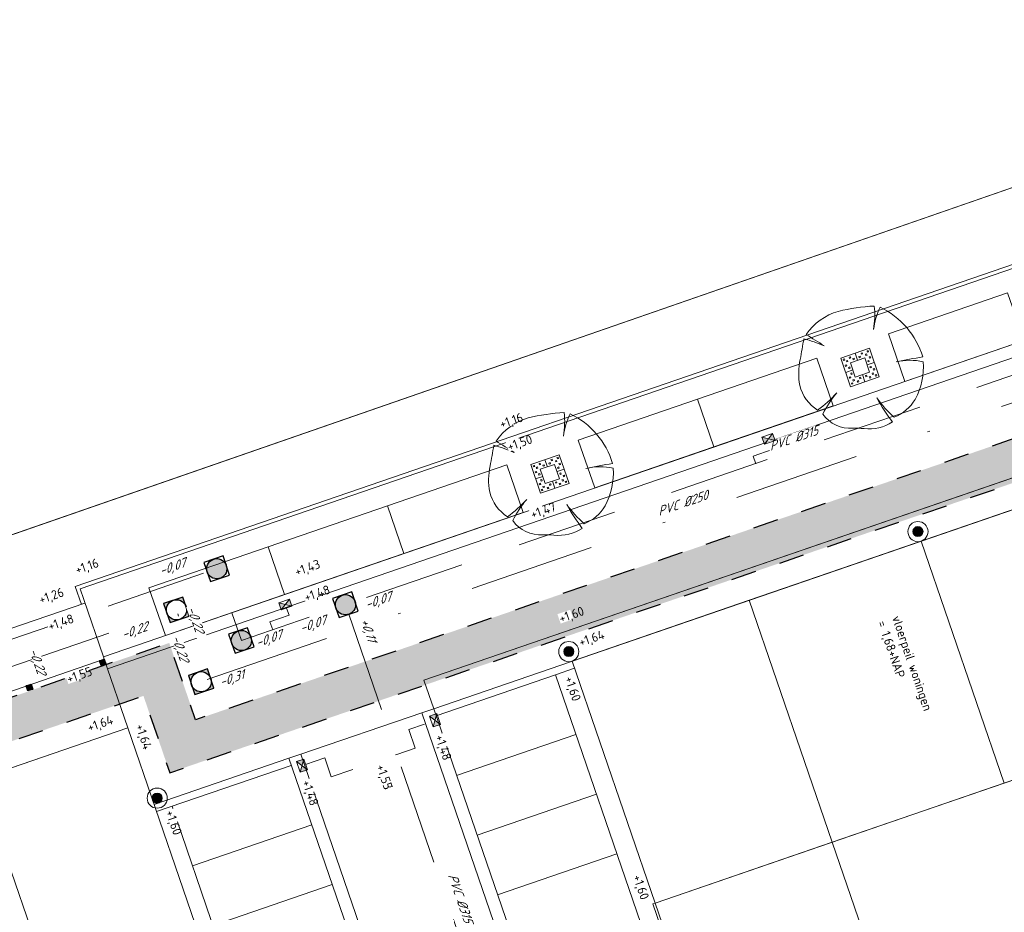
# Model space of a CAD drawing. Header units: metres. Extents: x 264570 to 266133, y 576109 to 577454.
# Tile 35 of 128: x 265095 to 265134, y 576951 to 576987. Entities that reach past the tile are written whole.
import ezdxf
from ezdxf.enums import TextEntityAlignment as Align

# ---------------------------------------------------------------- set-up
doc = ezdxf.new("R2010")
doc.units = ezdxf.units.M
for name, pattern in [('NLCS-HIDDEN', [4, 2, -2]), ('RI-HWA_KOLKAANSLUITING', [4.3, 2.5, -1.8]), ('RI-HWA_PVC', [6.4, 4, -2.4]), ('RI-VWA_PVC', [11, 5, -3, 0, -3])]:
    doc.linetypes.add(name, pattern=pattern)
for name, color, linetype, lineweight in [('B-BH-OG-BEBOUWING-G', 252, 'Continuous', 15), ('B-OI-RI-HWA_KOLK-S', 252, 'Continuous', 9), ('B-OI-RI-HWA_TRANSPORTLEIDING-G', 252, 'RI-HWA_PVC', 13), ('B-OI-RI-VWA-TRANSPORTLEIDING-G', 252, 'RI-VWA_PVC', 13), ('B-WE-GR-BOOM-S', 252, 'Continuous', 15), ('B-WE-KL-ET_LS_OV_LICHTMAST-S', 252, 'Continuous', 15), ('B-WE-KL-TRACE-A', 252, 'Continuous', 13), ('B-WE-KL-TRACE-GD', 252, 'NLCS-HIDDEN', 25), ('B-WE-OG-TOPOGRAFIE-G', 252, 'Continuous', 15), ('B-WE-RI-HWA_KOLKAANSLUITING-G', 252, 'RI-HWA_KOLKAANSLUITING', 18), ('B-WE-RI-HWA_RIOOLPUT_INSPECTIEPUT-G', 252, 'Continuous', 18), ('B-WE-RI-VWA_RIOOLPUT_INSPECTIEPUT-S', 252, 'Continuous', 13), ('B-XX-AL-T25', 252, 'Continuous', 9)]:
    doc.layers.add(name, color=color, linetype=linetype, lineweight=lineweight)
doc.layers.add('X-XX-RI-T18-200', color=7, linetype='Continuous', lineweight=18, true_color=0x656565)
doc.styles.add('NLCS-ISO-ANNOTATIVE-T25', font='NLCS-ISO.ttf', dxfattribs={"height": 2.5})
doc.styles.add('NLCS-ISO-M200-T18-SCHUIN', font='NLCS-ISO.ttf', dxfattribs={"oblique": 30, "height": 0.36})
doc.styles.get("Standard").update_dxf_attribs({"font": 'arial.ttf'})

# ---------------------------------------------------------------- blocks, each defined once
blk = doc.blocks.new('paal')
at = {"lineweight": -3, "ltscale": 0.1, "true_color": 0x3d3d3d}
h = blk.add_hatch(color=250, dxfattribs=at)
h.dxf.hatch_style = 1
h.paths.add_polyline_path([(0.1, 0.1), (-0.1, 0.1), (-0.1, -0.1), (0.1, -0.1)])
at = {"lineweight": -3, "ltscale": 0.1, "flags": 128}
for points in [[(-0.079, 0.033), (-0.1, 0.1), (-0.033, 0.079)], [(0.033, 0.079), (0.079, 0.033), (0.079, -0.033), (0.033, -0.079), (-0.033, -0.079), (-0.079, -0.033), (-0.079, 0.033), (-0.033, 0.079), (0.033, 0.079)], [(-0.079, 0.033), (0, 0), (-0.033, 0.079)], [(0.033, 0.079), (0, 0), (0.079, 0.033)], [(0.033, 0.079), (0.1, 0.1)], [(0.1, 0.1), (0.079, 0.033)], [(-0.079, -0.033), (-0.1, -0.1)], [(-0.033, -0.079), (-0.1, -0.1)], [(-0.033, -0.079), (0, 0), (-0.079, -0.033)], [(0.079, -0.033), (0, 0), (0.033, -0.079)], [(0.033, -0.079), (0.1, -0.1)], [(0.079, -0.033), (0.1, -0.1)]]:
    blk.add_lwpolyline(points, dxfattribs=at)
blk.add_lwpolyline([(0.1, 0.1), (-0.1, 0.1), (-0.1, -0.1), (0.1, -0.1)], close=True, dxfattribs=at)
blk = doc.blocks.new('*U32')
blk.add_hatch(color=0).paths.add_polyline_path([(-0.498, 0.048, 1), (0.498, -0.048, 1)])
at = {"color": 0}
for radius in [1, 0.5]:
    blk.add_circle((0, 0), radius, dxfattribs=at)
at = {"lineweight": 30, "flags": 104}
blk.add_attdef('NR.', text='', height=2.5, dxfattribs=at).set_placement((6.75, 1.25), align=Align.TOP_LEFT)
blk = doc.blocks.new('N-SRI-PUT_SWA-SO')
h = blk.add_hatch(color=256)
h.paths.add_polyline_path([(-2, 2), (0, 2, 0.41155), (-2, 0.02)])
h.paths.add_polyline_path([(-2, -0.02, 0.408866), (-0.02, -2), (-2, -2)])
h.paths.add_polyline_path([(2, -0.02), (2, -2), (0.02, -2, 0.408866)])
h = blk.add_hatch(color=256)
h.paths.add_polyline_path([(0, 2, -0.41155), (2, 0.02), (2, 2)])
h.paths.add_polyline_path([(2, -0.02, -0.408866), (0.02, -2), (2, -2)])
h.paths.add_polyline_path([(-0.02, -2, -0.408866), (-2, -0.02), (-2, -2)])
at = {"flags": 128}
blk.add_lwpolyline([(-2, 2), (2, 2), (2, -2), (-2, -2)], close=True, dxfattribs=at)
at = {"lineweight": -3, "flags": 128}
blk.add_lwpolyline([(2, -2), (2, 2), (-2, 2), (-2, -2)], close=True, dxfattribs=at)
at = {"lineweight": -3}
blk.add_circle((0, 0), 2, dxfattribs=at)
blk = doc.blocks.new('N-SRI-PUT_HWA-SO')
h = blk.add_hatch(color=256)
h.dxf.hatch_style = 1
h.paths.add_polyline_path([(-2, 0, 1), (2, 0, 1)])
at = {"lineweight": -3, "flags": 128}
blk.add_lwpolyline([(-2, -2), (2, -2), (2, 2), (-2, 2)], close=True, dxfattribs=at)
at = {"lineweight": -3}
blk.add_circle((0, 0), 2, dxfattribs=at)
blk = doc.blocks.new('N-SRI-KOLK_STRAAT_450X300-SO')
h = blk.add_hatch(color=256)
h.dxf.hatch_style = 1
h.paths.add_polyline_path([(0, 0.75), (-1.125, 1.5), (-1.125, 0)])
h.paths.add_polyline_path([(1.125, 0), (1.125, 1.5), (0, 0.75)])
for p, q in [((-1.125, 0), (1.125, 1.5)), ((1.125, 0), (-1.125, 1.5))]:
    blk.add_line(p, q)
at = {"flags": 128}
blk.add_lwpolyline([(-1.125, 0), (1.125, 0), (1.125, 1.5), (-1.125, 1.5)], close=True, dxfattribs=at)

msp = doc.modelspace()

# ---------------------------------------------------------------- hatches: boundary and pattern name
at = {"layer": 'B-WE-KL-TRACE-A'}
h = msp.add_hatch(dxfattribs=at)
h.set_pattern_fill('DOTS', color=256, scale=0.5)
h.set_pattern_definition([(0, (0, 0), (0.079375, 0.15875), [0, -0.15875])])
h.paths.add_polyline_path([(265144.707, 576971.808), (265101.013, 576956.799), (265099.967, 576959.844), (265068.757, 576949.123), (265084.078, 576904.521), (265082.517, 576903.985), (265066.66, 576950.147), (265100.991, 576961.94), (265102.037, 576958.895), (265145.731, 576973.904), (265165.164, 576917.332), (265162.918, 576916.56), (265162.382, 576918.121), (265163.068, 576918.356), (265159.758, 576927.991), (265129.541, 576917.611), (265132.851, 576907.977), (265131.29, 576907.441), (265127.445, 576918.636), (265159.222, 576929.551)])

# ---------------------------------------------------------------- linework, layer by layer
at = {"layer": 'B-BH-OG-BEBOUWING-G', "flags": 128}
for points in [[(265135.929, 576967.735), (265130.808, 576965.976), (265134.102, 576956.386), (265139.223, 576958.145)], [(265130.808, 576965.976), (265123.984, 576963.632), (265127.278, 576954.042), (265134.102, 576956.386)], [(265123.984, 576963.632), (265116.962, 576961.22), (265120.256, 576951.63), (265127.278, 576954.042)], [(265099.346, 576958.573), (265093.459, 576956.551), (265096.753, 576946.961), (265102.64, 576948.983)], [(265093.459, 576956.551), (265088.351, 576954.797), (265091.646, 576945.207), (265096.753, 576946.961)]]:
    msp.add_lwpolyline(points, close=True, dxfattribs=at)
at = {"layer": 'B-OI-RI-HWA_TRANSPORTLEIDING-G'}
msp.add_line((265115.643, 576941.142), (265107.977, 576963.457), dxfattribs=at)
at = {"layer": 'B-OI-RI-HWA_TRANSPORTLEIDING-G', "flags": 128}
msp.add_lwpolyline([(265077.018, 576903.418), (265060.862, 576950.45), (265102.874, 576964.882), (265103.851, 576962.038), (265107.977, 576963.457), (265145.618, 576976.404), (265162.411, 576927.517)], dxfattribs=at)
at = {"layer": 'B-OI-RI-VWA-TRANSPORTLEIDING-G', "flags": 128}
msp.add_lwpolyline([(265077.142, 576907.73), (265062.629, 576949.979), (265101.276, 576963.254), (265102.252, 576960.412), (265147.222, 576975.86), (265164.003, 576927.007), (265167.961, 576915.969)], dxfattribs=at)
at = {"layer": 'B-WE-GR-BOOM-S'}
for points in [[(265128.752, 576973.623), (265129.142, 576972.488), (265128.007, 576972.098), (265127.617, 576973.233)], [(265128.565, 576973.242), (265128.76, 576972.674), (265128.193, 576972.479), (265127.998, 576973.047)], [(265116.457, 576969.399), (265116.847, 576968.265), (265115.712, 576967.875), (265115.322, 576969.01)], [(265116.271, 576969.018), (265116.466, 576968.451), (265115.898, 576968.256), (265115.703, 576968.823)]]:
    msp.add_lwpolyline(points, close=True, dxfattribs=at)
at = {"layer": 'B-WE-GR-BOOM-S', "flags": 128}
for points in [[(265127.965, 576973.22), (265128.012, 576973.237), (265127.996, 576973.284), (265127.949, 576973.268)], [(265128.399, 576973.264), (265128.352, 576973.248), (265128.336, 576973.295), (265128.383, 576973.311)], [(265128.485, 576973.399), (265128.438, 576973.383), (265128.421, 576973.43), (265128.469, 576973.446)], [(265128.596, 576973.384), (265128.612, 576973.337), (265128.659, 576973.353), (265128.643, 576973.4)], [(265128.658, 576973.511), (265128.674, 576973.464), (265128.721, 576973.48), (265128.705, 576973.528)], [(265128.739, 576973.275), (265128.755, 576973.228), (265128.803, 576973.244), (265128.786, 576973.291)], [(265127.759, 576973.203), (265127.776, 576973.155), (265127.728, 576973.139), (265127.712, 576973.186)], [(265127.841, 576972.966), (265127.857, 576972.919), (265127.81, 576972.903), (265127.793, 576972.95)], [(265127.886, 576973.141), (265127.903, 576973.093), (265127.855, 576973.077), (265127.839, 576973.124)], [(265127.976, 576972.881), (265127.992, 576972.833), (265127.945, 576972.817), (265127.928, 576972.864)], [(265128.115, 576973.166), (265128.163, 576973.183), (265128.147, 576973.23), (265128.099, 576973.214)], [(265128.685, 576973.124), (265128.701, 576973.077), (265128.749, 576973.093), (265128.732, 576973.14)], [(265128.783, 576972.84), (265128.766, 576972.888), (265128.814, 576972.904), (265128.83, 576972.857)], [(265128.019, 576972.446), (265128.003, 576972.493), (265127.956, 576972.477), (265127.972, 576972.43)], [(265128.073, 576972.597), (265128.057, 576972.644), (265128.01, 576972.628), (265128.026, 576972.581)], [(265128.359, 576972.457), (265128.406, 576972.473), (265128.423, 576972.426), (265128.375, 576972.41)], [(265128.643, 576972.555), (265128.596, 576972.538), (265128.612, 576972.491), (265128.659, 576972.507)], [(265128.794, 576972.501), (265128.746, 576972.484), (265128.763, 576972.437), (265128.81, 576972.453)], [(265128.872, 576972.58), (265128.856, 576972.628), (265128.903, 576972.644), (265128.919, 576972.597)], [(265128.918, 576972.755), (265128.902, 576972.802), (265128.949, 576972.818), (265128.965, 576972.771)], [(265128.999, 576972.518), (265128.983, 576972.566), (265129.03, 576972.582), (265129.046, 576972.535)], [(265128.101, 576972.21), (265128.084, 576972.257), (265128.037, 576972.241), (265128.053, 576972.193)], [(265128.163, 576972.337), (265128.146, 576972.384), (265128.099, 576972.368), (265128.115, 576972.32)], [(265128.273, 576972.322), (265128.321, 576972.338), (265128.337, 576972.291), (265128.29, 576972.275)], [(265115.465, 576968.979), (265115.481, 576968.932), (265115.433, 576968.916), (265115.417, 576968.963)], [(265115.67, 576968.997), (265115.717, 576969.013), (265115.701, 576969.061), (265115.654, 576969.044)], [(265115.821, 576968.943), (265115.868, 576968.959), (265115.852, 576969.007), (265115.804, 576968.99)], [(265116.104, 576969.04), (265116.057, 576969.024), (265116.041, 576969.072), (265116.088, 576969.088)], [(265116.19, 576969.176), (265116.143, 576969.159), (265116.127, 576969.207), (265116.174, 576969.223)], [(265116.301, 576969.161), (265116.317, 576969.114), (265116.364, 576969.13), (265116.348, 576969.177)], [(265116.363, 576969.288), (265116.379, 576969.241), (265116.427, 576969.257), (265116.41, 576969.304)], [(265116.444, 576969.051), (265116.46, 576969.004), (265116.508, 576969.02), (265116.492, 576969.068)], [(265115.546, 576968.743), (265115.562, 576968.696), (265115.515, 576968.679), (265115.498, 576968.727)], [(265115.592, 576968.917), (265115.608, 576968.87), (265115.561, 576968.854), (265115.544, 576968.901)], [(265115.681, 576968.657), (265115.697, 576968.61), (265115.65, 576968.594), (265115.634, 576968.641)], [(265116.39, 576968.901), (265116.407, 576968.854), (265116.454, 576968.87), (265116.438, 576968.917)], [(265116.488, 576968.617), (265116.471, 576968.664), (265116.519, 576968.681), (265116.535, 576968.633)], [(265116.623, 576968.531), (265116.607, 576968.579), (265116.654, 576968.595), (265116.67, 576968.548)], [(265115.724, 576968.223), (265115.708, 576968.27), (265115.661, 576968.254), (265115.677, 576968.206)], [(265115.778, 576968.373), (265115.762, 576968.421), (265115.715, 576968.404), (265115.731, 576968.357)], [(265116.064, 576968.234), (265116.112, 576968.25), (265116.128, 576968.203), (265116.081, 576968.186)], [(265116.348, 576968.331), (265116.301, 576968.315), (265116.317, 576968.268), (265116.364, 576968.284)], [(265116.499, 576968.277), (265116.451, 576968.261), (265116.468, 576968.214), (265116.515, 576968.23)], [(265116.577, 576968.357), (265116.561, 576968.404), (265116.608, 576968.421), (265116.624, 576968.373)], [(265116.704, 576968.295), (265116.688, 576968.342), (265116.735, 576968.358), (265116.751, 576968.311)], [(265115.806, 576967.986), (265115.789, 576968.034), (265115.742, 576968.017), (265115.758, 576967.97)], [(265115.868, 576968.113), (265115.852, 576968.161), (265115.804, 576968.144), (265115.82, 576968.097)], [(265115.979, 576968.099), (265116.026, 576968.115), (265116.042, 576968.067), (265115.995, 576968.051)]]:
    msp.add_lwpolyline(points, close=True, dxfattribs=at)
at = {"layer": 'B-WE-GR-BOOM-S'}
for points in [[(265128.282, 576973.144), (265128.184, 576973.428)], [(265128.663, 576972.958), (265128.947, 576973.055)], [(265128.095, 576972.763), (265127.812, 576972.666)], [(265128.095, 576972.763), (265127.812, 576972.666)], [(265128.477, 576972.577), (265128.574, 576972.293)], [(265115.987, 576968.921), (265115.889, 576969.205)], [(265116.368, 576968.735), (265116.652, 576968.832)], [(265115.801, 576968.54), (265115.517, 576968.442)], [(265115.801, 576968.54), (265115.517, 576968.442)], [(265116.182, 576968.353), (265116.279, 576968.07)]]:
    msp.add_lwpolyline(points, dxfattribs=at)
msp.add_lwpolyline([(265113.716, 576968.956, 0.102387), (265113.697, 576967.92, 0.189926), (265114.402, 576966.94, 0.058172), (265115.163, 576967.632, 0.060987), (265114.612, 576966.79, 0.261493), (265115.805, 576966.226, -0.023868), (265116.244, 576966.217, 0.176093), (265117.368, 576966.481, -0.033475), (265116.751, 576967.431, 0.059133), (265117.445, 576966.665, 0.165491), (265118.275, 576967.374, 0.138163), (265118.595, 576968.863, 0.117282), (265117.515, 576968.853, -0.017941), (265118.571, 576969.052, 0.21157), (265116.882, 576971.026, 0.07472), (265116.622, 576970.143, 0.066738), (265116.652, 576971.072, 0.048896), (265115.222, 576970.859, 0.176271), (265113.948, 576969.941, -0.009616), (265114.663, 576969.493, 0.030984), (265113.858, 576969.777, -0.00375), (265113.716, 576968.956)], format="xyb", dxfattribs=at)
at = {"layer": 'B-WE-KL-TRACE-GD', "ltscale": 0.5, "flags": 128}
for points in [[(265162.918, 576916.56), (265165.164, 576917.332), (265145.731, 576973.904), (265102.037, 576958.895), (265100.991, 576961.94), (265066.66, 576950.147), (265082.517, 576903.985)], [(265162.382, 576918.121), (265112.423, 576900.959), (265110.487, 576906.593), (265086.229, 576898.26), (265084.078, 576904.521), (265068.757, 576949.123), (265099.967, 576959.844), (265101.013, 576956.799), (265144.707, 576971.808), (265159.222, 576929.551), (265127.445, 576918.636), (265131.29, 576907.441), (265132.851, 576907.977), (265129.541, 576917.611), (265159.758, 576927.991), (265163.068, 576918.356), (265162.382, 576918.121)]]:
    msp.add_lwpolyline(points, dxfattribs=at)
at = {"layer": 'B-WE-OG-TOPOGRAFIE-G'}
for p, q in [((265147.102, 576981.301), (265097.261, 576964.18)), ((265147.15, 576981.159), (265097.452, 576964.087)), ((265098.378, 576961.392), (265146.328, 576977.863)), ((265098.54, 576960.919), (265146.017, 576977.228)), ((265143.696, 576971.672), (265111.086, 576960.47)), ((265141.249, 576969.563), (265111.476, 576959.335)), ((265097.505, 576963.471), (265097.261, 576964.18)), ((265097.598, 576963.661), (265097.452, 576964.087)), ((265097.647, 576963.52), (265060.237, 576950.669)), ((265098.41, 576961.297), (265061.001, 576948.447)), ((265116.302, 576960.676), (265117.059, 576960.936)), ((265111.476, 576959.335), (265111.086, 576960.47)), ((265122.8, 576941.761), (265116.302, 576960.676)), ((265120.256, 576951.63), (265144.543, 576959.973)), ((265112.386, 576956.687), (265117.115, 576958.312)), ((265113.198, 576954.323), (265117.927, 576955.947)), ((265106.786, 576938.915), (265101.101, 576955.466)), ((265114.01, 576951.959), (265118.739, 576953.583)), ((265123.795, 576941.326), (265120.256, 576951.63))]:
    msp.add_line(p, q, dxfattribs=at)
for points in [[(265153.589, 576986.644), (265054.527, 576952.285)], [(265146.294, 576984.114), (265054.527, 576952.285), (265076.666, 576887.833), (265077.77, 576884.617), (265164.747, 576631.404), (265212.85, 576643.969), (265260.984, 576656.444), (265260.772, 576657.063), (265284.398, 576664.646), (265285.162, 576664.816), (265285.638, 576664.419), (265328.595, 576675.718), (265332.455, 576676.733), (265342.03, 576679.251), (265422.617, 576700.306), (265485.568, 576716.533), (265587.981, 576742.976), (265589.623, 576742.562), (265592.107, 576740.013), (265593.761, 576738.712), (265595.408, 576733.376), (265604.83, 576703.223)], [(265140.859, 576970.698), (265111.086, 576960.47)], [(265120.256, 576951.63), (265116.962, 576961.22), (265141.249, 576969.563), (265144.543, 576959.973)], [(265134.102, 576956.386), (265130.808, 576965.976)], [(265098.378, 576961.392), (265097.598, 576963.661)], [(265127.278, 576954.042), (265123.984, 576963.632)], [(265098.378, 576961.392), (265098.41, 576961.297)], [(265099.346, 576958.573), (265098.41, 576961.297)], [(265116.302, 576960.676), (265111.574, 576959.052)], [(265111.003, 576959.173), (265106.205, 576957.536)], [(265089.514, 576932.78), (265078.002, 576928.826), (265071.115, 576948.876), (265099.346, 576958.573), (265102.64, 576948.983)], [(265105.732, 576957.374), (265100.388, 576955.538)], [(265105.732, 576957.374), (265100.388, 576955.538)], [(265105.829, 576957.09), (265100.486, 576955.255)], [(265105.829, 576957.09), (265100.486, 576955.255)], [(265096.753, 576946.961), (265093.459, 576956.551)], [(265106.642, 576954.726), (265101.913, 576953.101)], [(265130.818, 576943.738), (265127.278, 576954.042)], [(265107.454, 576952.361), (265102.725, 576950.737)], [(265120.256, 576951.63), (265120.161, 576951.597), (265123.733, 576941.199), (265148.115, 576949.574)]]:
    msp.add_lwpolyline(points, dxfattribs=at)
for points in [[(265134.234, 576975.823), (265134.884, 576973.932), (265130.155, 576972.307), (265129.505, 576974.199)], [(265126.668, 576973.224), (265127.318, 576971.333), (265122.589, 576969.708), (265121.939, 576971.6)], [(265121.939, 576971.6), (265122.589, 576969.708), (265117.86, 576968.084), (265117.211, 576969.976)], [(265109.645, 576967.377), (265110.294, 576965.485), (265115.023, 576967.109), (265114.373, 576969.001)], [(265104.916, 576965.752), (265105.565, 576963.861), (265110.294, 576965.485), (265109.645, 576967.377)], [(265100.187, 576964.128), (265100.837, 576962.236), (265105.565, 576963.861), (265104.916, 576965.752)], [(265111.476, 576959.335), (265111.003, 576959.173), (265117.598, 576939.974), (265118.071, 576940.137)], [(265105.732, 576957.374), (265106.205, 576957.536), (265111.988, 576940.702), (265111.515, 576940.539)]]:
    msp.add_lwpolyline(points, close=True, dxfattribs=at)
at = {"layer": 'B-WE-RI-HWA_KOLKAANSLUITING-G', "flags": 128}
for points in [[(265124.801, 576969.887), (265124.899, 576969.603), (265124.142, 576969.343), (265124.244, 576969.045)], [(265105.644, 576963.324), (265105.741, 576963.041), (265104.985, 576962.781), (265105.092, 576962.465)], [(265111.106, 576958.722), (265110.485, 576958.509), (265110.738, 576957.772), (265110.016, 576957.524)], [(265106.398, 576957.127), (265107.155, 576957.387), (265107.415, 576956.63), (265110.016, 576957.524)]]:
    msp.add_lwpolyline(points, dxfattribs=at)

# ---------------------------------------------------------------- block references
at = {"layer": 'B-OI-RI-HWA_KOLK-S', "xscale": 0.2, "yscale": 0.2, "zscale": 0.2}
for p, rotation in [((265105.644, 576963.324), 18.95802027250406), ((265111.67, 576958.926), 108.9580202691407), ((265106.398, 576957.127), 108.9580202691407)]:
    msp.add_blockref('N-SRI-KOLK_STRAAT_450X300-SO', p, dxfattribs=dict(at, rotation=rotation))
at = {"layer": 'B-WE-KL-ET_LS_OV_LICHTMAST-S', "xscale": 0.3999999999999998, "yscale": 0.3999999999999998, "zscale": 0.3999999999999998, "rotation": 288.958020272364}
for p in [(265130.678, 576966.354), (265116.832, 576961.598), (265100.513, 576955.792)]:
    msp.add_blockref('*U32', p, dxfattribs=at)
at = {"layer": 'B-WE-OG-TOPOGRAFIE-G', "xscale": -1, "rotation": 288.958020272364}
for p in [(265098.348, 576961.17), (265098.348, 576961.17), (265095.45, 576960.175)]:
    msp.add_blockref('paal', p, dxfattribs=at)
at = {"layer": 'B-WE-RI-HWA_RIOOLPUT_INSPECTIEPUT-G', "xscale": 0.2000000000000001, "yscale": 0.2000000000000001, "zscale": 0.2000000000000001, "rotation": 288.9573062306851}
msp.add_blockref('N-SRI-PUT_HWA-SO', (265102.874, 576964.882), dxfattribs=at)
at = {"layer": 'B-WE-RI-VWA_RIOOLPUT_INSPECTIEPUT-S', "xscale": 0.2, "yscale": 0.2, "zscale": 0.2, "rotation": 288.958020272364}
msp.add_blockref('N-SRI-PUT_SWA-SO', (265101.276, 576963.254), dxfattribs=at)

# ---------------------------------------------------------------- next in the draw order: texts
at = {"layer": 'B-XX-AL-T25', "char_height": 0.36, "attachment_point": 1, "style": 'NLCS-ISO-ANNOTATIVE-T25', "bg_fill": 3, "bg_fill_color": 256, "bg_fill_transparency": 0}
for s, width, insert, rotation, box_fill_scale in [('+1,50', 0.5, (265114.352, 576969.884), 18.958, 1.05), ('+1,47', 0.5, (265115.275, 576967.196), 18.958, 1.05), ('+1,16', 0.5, (265097.219, 576965.001), 18.958, 1.05), ('+1,43', 0.5, (265105.927, 576964.927), 18.958, 1.05), ('+1,26', 0.5, (265095.779, 576963.82), 18.958, 1.05), ('+1,48', 0.5, (265096.142, 576962.764), 18.958, 1.05), ('+1,60', 0.5, (265116.405, 576963.072), 18.958, 1.05), ('\\pxt6;vloerpeil woningen\\P\\pt11;= 1,68+NAP', 5.85002, (265129.982, 576963.066), 288.8418, 1.5), ('+1,64', 0.5, (265117.19, 576962.13), 18.958, 1.05), ('+1,55', 0.5, (265096.884, 576960.677), 18.958, 1.05), ('+1,60', 0.5, (265117.002, 576960.665), 288.958, 1.05), ('+1,64', 0.5, (265097.706, 576958.752), 18.958, 1.05), ('+1,64', 0.5, (265099.984, 576958.773), 288.958, 1.05), ('+1,48', 0.5, (265111.865, 576958.354), 288.958, 1.05), ('+1,53', 0.5, (265109.532, 576957.173), 288.958, 1.05), ('+1,48', 0.5, (265106.589, 576956.554), 288.958, 1.05), ('+1,60', 0.5, (265101.178, 576955.36), 288.958, 1.05), ('+1,60', 0.5, (265119.704, 576952.8), 288.958, 1.05)]:
    msp.add_mtext_dynamic_manual_height_columns(s, width=width, gutter_width=9, heights=[0], dxfattribs=dict(at, insert=insert, rotation=rotation, box_fill_scale=box_fill_scale))
at = {"layer": 'X-XX-RI-T18-200', "char_height": 0.36, "attachment_point": 1, "style": 'NLCS-ISO-M200-T18-SCHUIN', "bg_fill": 3, "box_fill_scale": 1.05, "bg_fill_color": 256, "bg_fill_transparency": 0}
for s, insert, rotation in [('\\A1;PVC %%C315', (265124.709, 576969.888), 18.958), ('\\A1;PVC %%C250', (265120.288, 576967.307), 18.958), ('\\A1;PVC %%C315', (265112.372, 576952.86), 288.958)]:
    msp.add_mtext(s, dxfattribs=dict(at, insert=insert, rotation=rotation))
for s, insert, rotation in [('-0,07', (265100.529, 576964.954), 18.958), ('-0,07', (265108.69, 576963.617), 18.958), ('-0,22', (265102.028, 576963.462), 288.958), ('-0,07', (265106.099, 576962.68), 18.958), ('-0,22', (265099.034, 576962.429), 18.958), ('+0,11', (265108.906, 576962.98), 288.958), ('-0,07', (265104.348, 576962.103), 18.958), ('-0,22', (265095.762, 576961.801), 288.958), ('-0,31', (265102.911, 576960.543), 18.958)]:
    msp.add_mtext_dynamic_manual_height_columns(s, width=1.29914, gutter_width=17.5, heights=[0], dxfattribs=dict(at, insert=insert, rotation=rotation))

# ---------------------------------------------------------------- next in the draw order: linework, layer by layer
at = {"layer": 'B-WE-GR-BOOM-S'}
msp.add_lwpolyline([(265126.011, 576973.18, 0.102387), (265125.992, 576972.143, 0.189926), (265126.697, 576971.164, 0.058172), (265127.458, 576971.855, 0.060987), (265126.907, 576971.013, 0.261493), (265128.099, 576970.45, -0.023868), (265128.539, 576970.44, 0.176093), (265129.663, 576970.705, -0.033475), (265129.046, 576971.655, 0.059133), (265129.74, 576970.889, 0.165491), (265130.57, 576971.597, 0.138163), (265130.89, 576973.087, 0.117282), (265129.81, 576973.077, -0.017941), (265130.866, 576973.275, 0.21157), (265129.177, 576975.249, 0.07472), (265128.917, 576974.366, 0.066738), (265128.947, 576975.295, 0.048896), (265127.517, 576975.083, 0.176271), (265126.243, 576974.164, -0.009616), (265126.958, 576973.717, 0.030984), (265126.153, 576974.001, -0.00375), (265126.011, 576973.18)], format="xyb", dxfattribs=at)

# ---------------------------------------------------------------- next in the draw order: block references
at = {"layer": 'B-OI-RI-HWA_KOLK-S', "xscale": 0.2, "yscale": 0.2, "zscale": 0.2, "rotation": 18.95802027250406}
msp.add_blockref('N-SRI-KOLK_STRAAT_450X300-SO', (265124.801, 576969.887), dxfattribs=at)
at = {"layer": 'B-WE-RI-HWA_RIOOLPUT_INSPECTIEPUT-G', "xscale": 0.2000000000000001, "yscale": 0.2000000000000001, "zscale": 0.2000000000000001, "rotation": 288.9573062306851}
for p in [(265107.978, 576963.455), (265103.851, 576962.038)]:
    msp.add_blockref('N-SRI-PUT_HWA-SO', p, dxfattribs=at)
at = {"layer": 'B-WE-RI-VWA_RIOOLPUT_INSPECTIEPUT-S', "xscale": 0.2, "yscale": 0.2, "zscale": 0.2, "rotation": 288.958020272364}
msp.add_blockref('N-SRI-PUT_SWA-SO', (265102.256, 576960.403), dxfattribs=at)

# ---------------------------------------------------------------- next in the draw order: texts
at = {"layer": 'B-XX-AL-T25', "char_height": 0.36, "attachment_point": 1, "style": 'NLCS-ISO-ANNOTATIVE-T25', "bg_fill": 3, "box_fill_scale": 1.05, "bg_fill_color": 256, "bg_fill_transparency": 0}
for s, insert, rotation in [('+1,16', (265114.047, 576970.772), 18.958), ('+1,47', (265115.275, 576967.196), 18.958), ('+1,26', (265095.779, 576963.82), 18.958), ('+1,48', (265096.142, 576962.764), 18.958), ('+1,60', (265116.405, 576963.072), 18.958), ('+1,55', (265096.884, 576960.677), 18.958), ('+1,60', (265117.002, 576960.665), 288.958), ('+1,64', (265097.706, 576958.752), 18.958), ('+1,64', (265099.984, 576958.773), 288.958), ('+1,48', (265111.865, 576958.354), 288.958), ('+1,55', (265109.532, 576957.173), 288.958), ('+1,48', (265106.589, 576956.554), 288.958), ('+1,60', (265101.178, 576955.36), 288.958)]:
    msp.add_mtext_dynamic_manual_height_columns(s, width=0.5, gutter_width=9, heights=[0], dxfattribs=dict(at, insert=insert, rotation=rotation))

# ---------------------------------------------------------------- next in the draw order: texts
at = {"layer": 'B-XX-AL-T25', "char_height": 0.36, "attachment_point": 1, "rotation": 18.958, "style": 'NLCS-ISO-ANNOTATIVE-T25', "bg_fill": 3, "box_fill_scale": 1.05, "bg_fill_color": 256, "bg_fill_transparency": 0}
for s, insert in [('+1,50', (265114.352, 576969.884)), ('+1,48', (265106.301, 576963.912))]:
    msp.add_mtext_dynamic_manual_height_columns(s, width=0.5, gutter_width=9, heights=[0], dxfattribs=dict(at, insert=insert))
at = {"layer": 'X-XX-RI-T18-200', "insert": (265101.422, 576962.318), "char_height": 0.36, "attachment_point": 1, "rotation": 288.958, "style": 'NLCS-ISO-M200-T18-SCHUIN', "bg_fill": 3, "box_fill_scale": 1.05, "bg_fill_color": 256, "bg_fill_transparency": 0}
msp.add_mtext_dynamic_manual_height_columns('-0,22', width=1.29914, gutter_width=17.5, heights=[0], dxfattribs=at)

doc.saveas('drawing.dxf')
